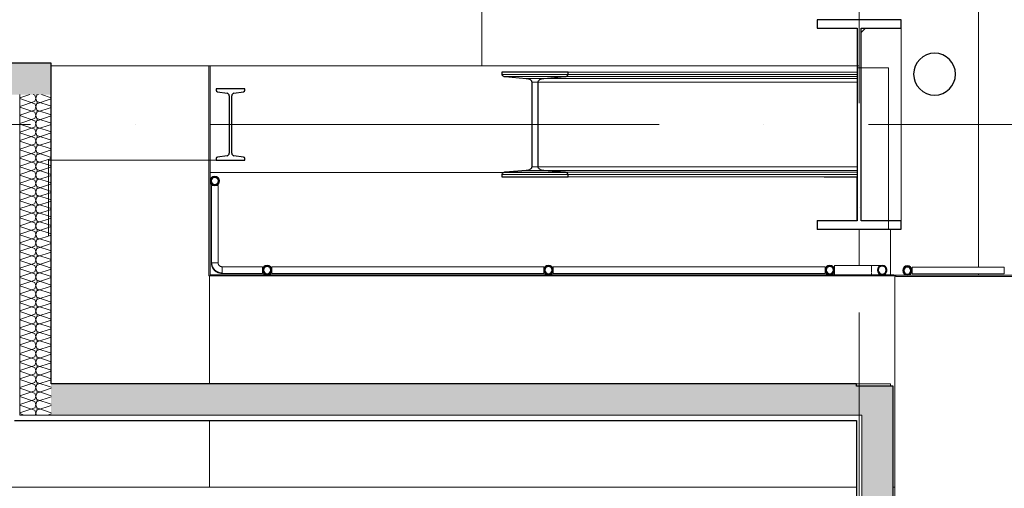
# Model space of a CAD drawing. Header units: millimetres. Extents: x 157133 to 260102, y -21587 to 34582.
# Tile 35 of 65: x 169764 to 174463, y 26753 to 28990. Entities that reach past the tile are written whole.
import ezdxf

# ---------------------------------------------------------------- set-up
doc = ezdxf.new("R2010")
doc.units = ezdxf.units.MM
for name, pattern in [('IMPORT-HP_01_CER_B', [800, 500, -100, 100, -100]), ('Osa', [2000, 1000, -500, 0, -500]), ('Čerchovaná 20mm', [3000, 2000, -500, 0, -500])]:
    doc.linetypes.add(name, pattern=pattern)
for name, color, linetype, lineweight in [('CA_IMPORTY18', 8, 'Continuous', 9), ('CA_OSY', 5, 'Osa', 9), ('CA_PODLAHA25', 7, 'Continuous', 13), ('CA_POHHRA25', 7, 'Continuous', 13), ('CA_REZY', 1, 'Continuous', 25), ('CA_SRAFY', 9, 'Continuous', 25)]:
    doc.layers.add(name, color=color, linetype=linetype, lineweight=lineweight)

# ---------------------------------------------------------------- blocks, each defined once
blk = doc.blocks.new('Kulatý sloup - Průměr 200mm-1736527-PŮDORYS _8_000 _ vestavek V7')
at = {"layer": 'CA_REZY'}
for start, end in [(90, 180), (360, 90), (180, 360)]:
    blk.add_arc((0, 0), 100, start, end, dxfattribs=at)
blk = doc.blocks.new('ocelová kce final - 11542_003_OK-HALA_TaO-2_ET_AciS_2025-05-29_upr_dwg-2597525-PŮDORYS _8_000 _ vestavek V7')
at = {"layer": 'CA_IMPORTY18', "color": 57}
for p, q in [((174340, 31317.6), (174340, 27808.2)), ((174340, 27808.2), (174340, 31317.6)), ((171970, 29764), (171970, 28770)), ((171970, 28770), (171970, 29764)), ((173770, 28995), (173770, 28770)), ((173780, 28929), (173800, 28949)), ((173800, 28949), (173970, 28949)), ((173970, 28949), (173970, 28031)), ((173780, 28760), (173780, 28929)), ((170666.5, 28770), (169914, 28770)), ((169914, 28770), (170666.5, 28770)), ((170672.5, 28770), (170666.5, 28770)), ((170666.5, 28770), (170666.5, 27766.5)), ((171970, 28770), (170672.5, 28770)), ((170672.5, 28770), (170672.5, 27766.5)), ((173770, 28770), (171970, 28770)), ((173760, 28770), (173760, 28740)), ((173760, 28760), (173910, 28760)), ((173910, 28760), (173910, 27990)), ((172380.8, 28728.9), (172065.3, 28728.9)), ((172364.9, 28718.2), (172081.2, 28718.2)), ((172264.8, 28710), (172181.3, 28710)), ((172264.8, 28710), (173760, 28710)), ((173760, 28718.2), (172364.9, 28718.2)), ((172380.8, 28740), (173760, 28740)), ((172380.8, 28728.9), (173760, 28728.9)), ((173760, 28728.9), (173760, 28740)), ((173760, 28710), (173760, 28718.2)), ((172238.4, 28692.1), (172207.7, 28692.1)), ((172238.4, 28692.1), (173760, 28692.1)), ((173760, 28287.9), (173760, 28692.1)), ((172238.4, 28490), (170672.5, 28490)), ((172238.4, 28490), (170672.5, 28490)), ((172238.4, 28287.9), (172207.7, 28287.9)), ((172238.4, 28287.9), (173760, 28287.9)), ((172372.7, 28260), (170672.5, 28260)), ((172380.8, 28251.1), (172065.3, 28251.1)), ((172364.9, 28261.8), (172081.2, 28261.8)), ((172264.8, 28270), (172181.3, 28270)), ((172264.8, 28270), (173760, 28270)), ((172364.9, 28261.8), (173760, 28261.8)), ((172380.8, 28251.1), (173760, 28251.1)), ((172380.8, 28240), (173760, 28240)), ((173760, 28261.8), (173760, 28270)), ((173760, 28240), (173760, 28251.1)), ((173760, 28240), (173760, 28210)), ((170678.8, 28197.7), (170678.8, 27829.7)), ((170710.7, 28197.7), (170678.8, 28197.7)), ((170710.7, 27829.7), (170710.7, 28197.7)), ((173603.7, 28239), (173759, 28239)), ((173759, 28239), (173759, 28031)), ((173569, 27989), (173569, 28031)), ((173569, 28031), (173759, 28031)), ((173970, 28031), (173910, 28031)), ((173770, 27989), (173569, 27989)), ((173620, 27990), (173920, 27990)), ((173770, 27815.9), (173770, 27989)), ((173920, 27772.5), (173920, 27990)), ((170678.8, 27829.7), (170682.5, 27829.7)), ((170683.8, 27829.7), (170694.7, 27829.7)), ((170695.3, 27829.7), (170705.6, 27829.7)), ((170707, 27829.7), (170710.7, 27829.7)), ((173829, 27817), (173652.3, 27817)), ((173652.3, 27794.7), (173652.3, 27817)), ((173829, 27816.7), (173829, 27817)), ((170672.5, 27772.5), (173935, 27772.5)), ((170672.5, 27772.5), (170672.5, 27766.5)), ((170922.5, 27810.7), (170729.8, 27810.7)), ((170729.8, 27810.7), (170729.8, 27807)), ((170729.8, 27805.7), (170729.8, 27794.8)), ((170729.8, 27794.2), (170729.8, 27783.9)), ((170729.8, 27782.5), (170729.8, 27778.7)), ((170729.8, 27778.7), (170922.5, 27778.7)), ((170922.5, 27778.7), (170922.5, 27810.7)), ((172265.1, 27810.7), (170967, 27810.7)), ((170967, 27810.7), (170967, 27778.7)), ((170967, 27778.7), (172265.1, 27778.7)), ((172265.1, 27810.7), (172265.1, 27778.7)), ((173607.7, 27810.7), (172309.6, 27810.7)), ((172309.6, 27810.7), (172309.6, 27778.7)), ((172309.6, 27778.7), (173607.7, 27778.7)), ((173607.7, 27810.7), (173607.7, 27778.7)), ((173652.3, 27772.5), (173652.3, 27794.7)), ((173652.3, 27772.5), (173829, 27772.5)), ((173829, 27807.9), (173829, 27815.5)), ((173829, 27805.9), (173829, 27807.8)), ((173829, 27794.7), (173829, 27807)), ((173829, 27782.5), (173829, 27794.7)), ((173829, 27774), (173829, 27780.4)), ((173829, 27772.5), (173829, 27772.8)), ((173935, 27766.5), (173935, 27772.5)), ((173935, 27770), (173940, 27770)), ((173940, 26390), (173940, 27770)), ((173940, 27770), (173945, 27770)), ((173940, 27770), (173940, 26758)), ((173945, 27770), (174940, 27770)), ((173945, 27770), (173945, 27764)), ((174462.7, 27808.2), (174022.3, 27808.2)), ((174022.3, 27808.2), (174022.3, 27776.2)), ((174022.3, 27776.2), (174462.7, 27776.2)), ((174340, 27776.2), (174340, 27770)), ((174340, 27770), (174340, 27776.2)), ((174462.7, 27808.2), (174462.7, 27776.2)), ((170666.5, 27766.5), (170672.5, 27766.5)), ((170670, 27252.5), (170670, 27766.5)), ((170670, 27766.5), (170670, 27252.5)), ((170672.5, 27766.5), (173935, 27766.5)), ((173945, 27764), (174940, 27764)), ((170670, 26758), (170670, 27077.5)), ((170670, 27077.5), (170670, 26758)), ((170670, 26758), (169660, 26758)), ((173757.5, 26758), (170670, 26758)), ((173940, 26758), (173932.5, 26758))]:
    blk.add_line(p, q, dxfattribs=at)
at = {"layer": 'CA_IMPORTY18', "color": 57, "linetype": 'IMPORT-HP_01_CER_B'}
for p, q in [((173770, 28760), (173770, 28770)), ((173970, 28490), (174635, 28490))]:
    blk.add_line(p, q, dxfattribs=at)
at = {"layer": 'CA_IMPORTY18', "color": 57, "flags": 128}
for points in [[(173760, 28718.2), (173760, 28721.8), (173760, 28728.9)], [(173760, 28692.1), (173760, 28703.9), (173760, 28710)], [(173760, 28270), (173760, 28276.1), (173760, 28287.9)], [(173760, 28251.1), (173760, 28258.2), (173760, 28261.8)], [(170678.8, 27829.7), (170678.8, 27827.7), (170678.9, 27825.7), (170679.1, 27823.6), (170679.4, 27821.6), (170679.8, 27819.6), (170680.2, 27817.6), (170680.7, 27815.7), (170681.3, 27813.7), (170682, 27811.8), (170682.8, 27809.9), (170683.6, 27808), (170684.5, 27806.2), (170685.5, 27804.4), (170686.5, 27802.7), (170687.7, 27801), (170688.8, 27799.3), (170690.1, 27797.7), (170691.4, 27796.1), (170692.8, 27794.6), (170694.2, 27793.2), (170695.7, 27791.8), (170697.3, 27790.4), (170698.9, 27789.2), (170700.5, 27788), (170702.2, 27786.8), (170703.9, 27785.8), (170705.7, 27784.8), (170707.5, 27783.8), (170709.4, 27783), (170711.3, 27782.2), (170713.2, 27781.5), (170715.1, 27780.9), (170717.1, 27780.3), (170719.1, 27779.9), (170721.1, 27779.5), (170723.1, 27779.2), (170725.1, 27779), (170727.2, 27778.8), (170729.2, 27778.8), (170729.8, 27778.7)], [(170680.8, 27829.7), (170680.8, 27827.8), (170680.9, 27825.8), (170681.1, 27823.9), (170681.4, 27821.9), (170681.7, 27820), (170682.2, 27818.1), (170682.7, 27816.2), (170683.2, 27814.3), (170683.9, 27812.5), (170684.6, 27810.7), (170685.4, 27808.9), (170686.3, 27807.1), (170687.2, 27805.4), (170688.2, 27803.7), (170689.3, 27802.1), (170690.4, 27800.5), (170691.6, 27798.9), (170692.9, 27797.4), (170694.2, 27796), (170695.6, 27794.6), (170697, 27793.3), (170698.5, 27792), (170700.1, 27790.8), (170701.6, 27789.6), (170703.3, 27788.5), (170704.9, 27787.5), (170706.7, 27786.5), (170708.4, 27785.6), (170710.2, 27784.8), (170712, 27784.1), (170713.8, 27783.4), (170715.7, 27782.8), (170717.6, 27782.3), (170719.5, 27781.8), (170721.4, 27781.5), (170723.4, 27781.2), (170725.3, 27781), (170727.3, 27780.8), (170729.2, 27780.8), (170729.8, 27780.7)], [(170729.8, 27810.7), (170729, 27810.8), (170728.2, 27810.8), (170727.5, 27810.9), (170726.7, 27811), (170726, 27811.1), (170725.2, 27811.3), (170724.5, 27811.5), (170723.8, 27811.7), (170723.1, 27812), (170722.4, 27812.2), (170721.7, 27812.6), (170721, 27812.9), (170720.3, 27813.3), (170719.7, 27813.7), (170719, 27814.1), (170718.4, 27814.5), (170717.8, 27815), (170717.2, 27815.5), (170716.7, 27816), (170716.1, 27816.5), (170715.6, 27817.1), (170715.1, 27817.6), (170714.6, 27818.2), (170714.2, 27818.9), (170713.8, 27819.5), (170713.4, 27820.1), (170713, 27820.8), (170712.6, 27821.5), (170712.3, 27822.2), (170712, 27822.9), (170711.8, 27823.6), (170711.5, 27824.3), (170711.3, 27825), (170711.2, 27825.8), (170711, 27826.5), (170710.9, 27827.3), (170710.8, 27828), (170710.8, 27828.8), (170710.8, 27829.5), (170710.7, 27829.7)], [(173829, 27817), (173831, 27817), (173833.1, 27817), (173835.1, 27817), (173837.1, 27817), (173839.1, 27817), (173841.1, 27817), (173843.1, 27817), (173845, 27817), (173847, 27817), (173848.9, 27817), (173850.7, 27817), (173852.6, 27817), (173854.3, 27817), (173856.1, 27817), (173857.8, 27817), (173859.5, 27817), (173861.1, 27817), (173862.6, 27817), (173864.1, 27817), (173865.6, 27817), (173867, 27817), (173868.3, 27817), (173869.6, 27817), (173870.8, 27817), (173871.9, 27817), (173873, 27817), (173874, 27817), (173874.9, 27817), (173875.8, 27817), (173876.5, 27817), (173877.2, 27817), (173877.9, 27817), (173878.4, 27817), (173878.9, 27817), (173879.3, 27817), (173879.6, 27817), (173879.8, 27817), (173879.9, 27817), (173880, 27817), (173880, 27817)], [(173880, 27817), (173880.9, 27817), (173881.8, 27816.9), (173882.7, 27816.8), (173883.5, 27816.7), (173884.4, 27816.6), (173885.3, 27816.4), (173886.1, 27816.1), (173887, 27815.9), (173887.8, 27815.6), (173888.7, 27815.2), (173889.5, 27814.9), (173890.3, 27814.5), (173891.1, 27814.1), (173891.8, 27813.6), (173892.6, 27813.1), (173893.3, 27812.6), (173894, 27812.1), (173894.7, 27811.5), (173895.3, 27810.9), (173896, 27810.3), (173896.6, 27809.6), (173897.1, 27808.9), (173897.7, 27808.2), (173898.2, 27807.5), (173898.7, 27806.8), (173899.2, 27806), (173899.6, 27805.2), (173900, 27804.4), (173900.4, 27803.6), (173900.7, 27802.8), (173901, 27802), (173901.3, 27801.1), (173901.6, 27800.3), (173901.8, 27799.4), (173901.9, 27798.5), (173902.1, 27797.7), (173902.2, 27796.8), (173902.2, 27795.9), (173902.2, 27795), (173902.3, 27794.7)], [(173880, 27772.5), (173880, 27772.5), (173879.8, 27772.5), (173879.6, 27772.5), (173879.3, 27772.5), (173879, 27772.5), (173878.5, 27772.5), (173878, 27772.5), (173877.4, 27772.5), (173876.7, 27772.5), (173876, 27772.5), (173875.1, 27772.5), (173874.2, 27772.5), (173873.3, 27772.5), (173872.2, 27772.5), (173871.1, 27772.5), (173869.9, 27772.5), (173868.7, 27772.5), (173867.3, 27772.5), (173866, 27772.5), (173864.5, 27772.5), (173863, 27772.5), (173861.5, 27772.5), (173859.9, 27772.5), (173858.2, 27772.5), (173856.6, 27772.5), (173854.8, 27772.5), (173853, 27772.5), (173851.2, 27772.5), (173849.4, 27772.5), (173847.5, 27772.5), (173845.6, 27772.5), (173843.6, 27772.5), (173841.7, 27772.5), (173839.7, 27772.5), (173837.7, 27772.5), (173835.7, 27772.5), (173833.6, 27772.5), (173831.6, 27772.5), (173829.6, 27772.5), (173829, 27772.5)], [(173880, 27814.1), (173879.2, 27814.1), (173878.5, 27814), (173877.7, 27814), (173876.9, 27813.9), (173876.2, 27813.7), (173875.4, 27813.5), (173874.7, 27813.3), (173873.9, 27813.1), (173873.2, 27812.9), (173872.5, 27812.6), (173871.8, 27812.3), (173871.1, 27811.9), (173870.4, 27811.5), (173869.7, 27811.1), (173869.1, 27810.7), (173868.4, 27810.3), (173867.8, 27809.8), (173867.2, 27809.3), (173866.7, 27808.8), (173866.1, 27808.2), (173865.6, 27807.7), (173865.1, 27807.1), (173864.6, 27806.5), (173864.1, 27805.8), (173863.7, 27805.2), (173863.3, 27804.5), (173862.9, 27803.9), (173862.6, 27803.2), (173862.3, 27802.5), (173862, 27801.8), (173861.7, 27801), (173861.5, 27800.3), (173861.3, 27799.6), (173861.1, 27798.8), (173860.9, 27798), (173860.8, 27797.3), (173860.7, 27796.5), (173860.7, 27795.7), (173860.7, 27795), (173860.7, 27794.7)], [(173860.7, 27794.7), (173860.7, 27794), (173860.7, 27793.2), (173860.8, 27792.4), (173860.9, 27791.7), (173861, 27790.9), (173861.2, 27790.2), (173861.4, 27789.4), (173861.6, 27788.7), (173861.9, 27787.9), (173862.2, 27787.2), (173862.5, 27786.5), (173862.8, 27785.8), (173863.2, 27785.1), (173863.6, 27784.5), (173864, 27783.8), (173864.5, 27783.2), (173865, 27782.6), (173865.5, 27782), (173866, 27781.4), (173866.5, 27780.9), (173867.1, 27780.3), (173867.7, 27779.8), (173868.3, 27779.4), (173868.9, 27778.9), (173869.5, 27778.5), (173870.2, 27778.1), (173870.9, 27777.7), (173871.6, 27777.3), (173872.3, 27777), (173873, 27776.7), (173873.7, 27776.4), (173874.5, 27776.2), (173875.2, 27776), (173876, 27775.8), (173876.7, 27775.7), (173877.5, 27775.6), (173878.2, 27775.5), (173879, 27775.4), (173879.8, 27775.4), (173880, 27775.4)], [(173902.3, 27794.7), (173902.2, 27793.9), (173902.2, 27793), (173902.1, 27792.1), (173902, 27791.2), (173901.8, 27790.3), (173901.6, 27789.5), (173901.4, 27788.6), (173901.1, 27787.8), (173900.8, 27786.9), (173900.5, 27786.1), (173900.1, 27785.3), (173899.7, 27784.5), (173899.3, 27783.7), (173898.9, 27782.9), (173898.4, 27782.2), (173897.8, 27781.5), (173897.3, 27780.8), (173896.7, 27780.1), (173896.1, 27779.4), (173895.5, 27778.8), (173894.9, 27778.2), (173894.2, 27777.6), (173893.5, 27777), (173892.8, 27776.5), (173892, 27776), (173891.3, 27775.6), (173890.5, 27775.1), (173889.7, 27774.7), (173888.9, 27774.4), (173888.1, 27774), (173887.2, 27773.7), (173886.4, 27773.4), (173885.5, 27773.2), (173884.7, 27773), (173883.8, 27772.8), (173882.9, 27772.7), (173882, 27772.6), (173881.1, 27772.5), (173880.2, 27772.5), (173880, 27772.5)]]:
    blk.add_lwpolyline(points, dxfattribs=at)
at = {"layer": 'CA_IMPORTY18', "color": 57}
for radius, start, end in [(22.3, 360, 180), (22.2, 180, 360), (19.4, 0, 180), (19.3, 180, 0)]:
    blk.add_arc((173880, 27794.7), radius, start, end, dxfattribs=at)
at = {"layer": 'CA_REZY'}
for p, q in [((173970, 28990), (173570, 28990)), ((173570, 28990), (173570, 28950)), ((173570, 28950), (173760, 28950)), ((173760, 28950), (173760, 28030)), ((173780, 28030), (173780, 28950)), ((173780, 28950), (173970, 28950)), ((173970, 28950), (173970, 28990)), ((172065.3, 28740), (172065.3, 28728.9)), ((172380.8, 28740), (172065.3, 28740)), ((172081.2, 28718.2), (172181.3, 28710)), ((172264.8, 28710), (172364.9, 28718.2)), ((172380.8, 28728.9), (172380.8, 28740)), ((172207.7, 28692.1), (172207.7, 28287.9)), ((172238.4, 28287.9), (172238.4, 28692.1)), ((170838.5, 28660), (170701.5, 28660)), ((170701.5, 28660), (170701.5, 28652.8)), ((170707.8, 28645.6), (170753.4, 28639.2)), ((170763.9, 28627.1), (170763.9, 28352.9)), ((170776.1, 28352.9), (170776.1, 28627.1)), ((170786.6, 28639.2), (170832.2, 28645.6)), ((170838.5, 28652.8), (170838.5, 28660)), ((170753.4, 28340.8), (170707.8, 28334.4)), ((170832.2, 28334.4), (170786.6, 28340.8)), ((170701.5, 28327.2), (170701.5, 28320)), ((170701.5, 28320), (170838.5, 28320)), ((170838.5, 28320), (170838.5, 28327.2)), ((172065.3, 28251.1), (172065.3, 28240)), ((172065.3, 28240), (172380.8, 28240)), ((172181.3, 28270), (172081.2, 28261.8)), ((172364.9, 28261.8), (172264.8, 28270)), ((172380.8, 28240), (172380.8, 28251.1)), ((173760, 28030), (173570, 28030)), ((173570, 28030), (173570, 27990)), ((173970, 28030), (173780, 28030)), ((173970, 27990), (173970, 28030)), ((173570, 27990), (173970, 27990))]:
    blk.add_line(p, q, dxfattribs=at)
at = {"layer": 'CA_REZY', "flags": 128}
for points in [[(172065.3, 28728.9), (172065.6, 28726.9), (172066.5, 28725.1), (172067.9, 28723.3), (172069.8, 28721.8), (172072.2, 28720.4), (172074.9, 28719.4), (172078, 28718.6), (172081.2, 28718.2)], [(172181.3, 28710), (172186.6, 28709.2), (172191.6, 28708), (172196.2, 28706.2), (172200.2, 28703.9), (172203.4, 28701.3), (172205.7, 28698.4), (172207.2, 28695.3), (172207.7, 28692.1)], [(172238.4, 28692.1), (172238.9, 28695.3), (172240.3, 28698.4), (172242.7, 28701.3), (172245.9, 28703.9), (172249.9, 28706.2), (172254.4, 28708), (172259.5, 28709.2), (172264.8, 28710)], [(172364.9, 28718.2), (172368.1, 28718.6), (172371.1, 28719.4), (172373.9, 28720.4), (172376.3, 28721.8), (172378.2, 28723.3), (172379.6, 28725.1), (172380.5, 28726.9), (172380.8, 28728.9)], [(172207.7, 28287.9), (172207.2, 28284.7), (172205.7, 28281.6), (172203.4, 28278.7), (172200.2, 28276.1), (172196.2, 28273.8), (172191.6, 28272), (172186.6, 28270.8), (172181.3, 28270)], [(172264.8, 28270), (172259.5, 28270.8), (172254.4, 28272), (172249.9, 28273.8), (172245.9, 28276.1), (172242.7, 28278.7), (172240.3, 28281.6), (172238.9, 28284.7), (172238.4, 28287.9)], [(172081.2, 28261.8), (172078, 28261.4), (172074.9, 28260.6), (172072.2, 28259.6), (172069.8, 28258.2), (172067.9, 28256.7), (172066.5, 28254.9), (172065.6, 28253.1), (172065.3, 28251.1)], [(172380.8, 28251.1), (172380.5, 28253.1), (172379.6, 28254.9), (172378.2, 28256.7), (172376.3, 28258.2), (172373.9, 28259.6), (172371.1, 28260.6), (172368.1, 28261.4), (172364.9, 28261.8)]]:
    blk.add_lwpolyline(points, dxfattribs=at)
at = {"layer": 'CA_REZY'}
for centre, radius, start, end in [((170708.8, 28652.8), 7.3, 180, 262.03), ((170751.7, 28627.1), 12.2, 0, 82.03), ((170788.3, 28627.1), 12.2, 97.97, 180), ((170831.2, 28652.8), 7.3, 277.97, 0), ((170708.8, 28327.2), 7.3, 97.97, 180), ((170751.7, 28352.9), 12.2, 277.97, 0), ((170788.3, 28352.9), 12.2, 180, 262.03), ((170831.2, 28327.2), 7.3, 0, 82.03), ((170694.8, 28220), 22.2, 90, 270), ((170694.8, 28220), 22.2, 270, 90), ((170694.8, 28220), 17.3, 135, 225), ((170694.8, 28220), 17.2, 90, 134.9951), ((170694.8, 28220), 17.2, 225.0049, 270), ((170694.8, 28220), 17.2, 270, 90), ((170944.8, 27794.7), 22.2, 0, 180), ((172287.4, 27794.7), 22.2, 0, 180), ((173630, 27794.7), 22.2, 0, 180), ((173880, 27794.7), 22.2, 0, 180), ((170944.8, 27794.7), 22.2, 180, 0), ((170944.8, 27794.7), 17.2, 0, 180), ((170944.8, 27794.7), 17.2, 180, 0), ((172287.4, 27794.7), 22.2, 180, 0), ((172287.4, 27794.7), 17.2, 0, 180), ((172287.4, 27794.7), 17.2, 180, 0), ((173630, 27794.7), 22.2, 180, 0), ((173630, 27794.7), 17.2, 0, 180), ((173630, 27794.7), 17.2, 180, 0), ((173880, 27794.7), 22.2, 180, 0), ((173880, 27794.7), 19.4, 0, 180), ((173880, 27794.7), 19.3, 180, 0), ((174000, 27792.2), 22.2, 0, 180), ((174000, 27792.2), 22.2, 180, 0), ((174000, 27792.2), 17.2, 0, 180), ((174000, 27792.2), 17.2, 180, 0)]:
    blk.add_arc(centre, radius, start, end, dxfattribs=at)
blk = doc.blocks.new('ocelová kce final - ocelová kce final-2597615-PŮDORYS _8_000 _ vestavek V7')
blk.add_blockref('ocelová kce final - 11542_003_OK-HALA_TaO-2_ET_AciS_2025-05-29_upr_dwg-2597525-PŮDORYS _8_000 _ vestavek V7', (0, 0))

msp = doc.modelspace()

# ---------------------------------------------------------------- hatches: boundary and pattern name
at = {"layer": 'CA_SRAFY', "lineweight": 9}
h = msp.add_hatch(dxfattribs=at)
h.set_pattern_fill('FP_8', color=256, angle=161.57, style=0, pattern_type=2)
h.set_pattern_definition([(161.57, (165853.33, 28612.58), (-40.64254, -0.003194), [6.096, -283.058, 32.106, 0]), (18.43, (165843.17, 28612.58), (-40.64254, 0.003194), [6.096, -283.058, 31.648, 0]), (108.43, (165853.33, 28612.58), (20.31297, -101.608582), [96.368, -224.892]), (71.57, (165843.17, 28612.58), (20.31297, 101.608582), [96.368, -224.892])])
h.paths.add_polyline_path([(169450.5, 28632.5), (169914, 28632.5), (169914, 28782.5), (161757.5, 28782.5), (161757.5, 28632.5), (169388.9, 28632.5)])
h = msp.add_hatch(dxfattribs=at)
h.set_pattern_fill('FP_10', color=256, angle=161.57, style=0, pattern_type=2)
h.set_pattern_definition([(71.57, (169744.08, 27837.42), (-0.0032, 40.64254), [6.096, -283.058, 32.106, 0]), (288.43, (169744.08, 27847.58), (0.0032, 40.64254), [6.096, -283.058, 31.648, 0]), (18.43, (169744.08, 27837.42), (-101.60858, -20.31297), [96.368, -224.892]), (341.57, (169744.08, 27847.58), (101.60858, -20.31297), [96.368, -224.892])])
h.paths.add_polyline_path([(169914, 27102.5), (169914, 28632.5), (169764, 28632.5), (169764, 27102.5), (169881.7, 27102.5)])
h = msp.add_hatch(dxfattribs=at)
h.set_pattern_fill('FP_11', color=256, angle=161.57, style=0, pattern_type=2)
h.set_pattern_definition([(161.57, (171840.81, 27082.58), (-40.64254, -0.00319), [6.096, -283.058, 32.106, 0]), (18.43, (171830.65, 27082.58), (-40.64254, 0.00319), [6.096, -283.058, 31.648, 0]), (108.43, (171840.81, 27082.58), (20.31297, -101.60858), [96.368, -224.892]), (71.57, (171830.65, 27082.58), (20.31297, 101.60858), [96.368, -224.892])])
h.paths.add_polyline_path([(173782.5, 27102.5), (173782.5, 27240), (173757.5, 27240), (173757.5, 27252.5), (169914, 27252.5), (169914, 27102.5), (173762.6, 27102.5)])
h = msp.add_hatch(dxfattribs=at)
h.set_pattern_fill('FP_6', color=256, angle=161.57, style=0, pattern_type=2)
h.set_pattern_definition([(71.57, (173762.54, 21972.356), (-0.003194, 40.64254), [6.096, -283.058, 32.106, 0]), (288.43, (173762.54, 21982.516), (0.003194, 40.64254), [6.096, -283.058, 31.648, 0]), (18.43, (173762.54, 21972.356), (-101.608582, -20.31297), [96.368, -224.892]), (341.57, (173762.54, 21982.516), (101.608582, -20.31297), [96.368, -224.892])])
h.paths.add_polyline_path([(173824.2, 17648), (173932.5, 17648), (173932.5, 18607.6), (173782.5, 18607.6), (173782.5, 17648)])
h.paths.add_polyline_path([(173782.5, 21107.6), (173932.5, 21107.6), (173932.5, 24357.4), (173812.5, 24357.4), (173812.5, 24327.4), (173782.5, 24327.4), (173782.5, 21146.4)])
h.paths.add_polyline_path([(173824.2, 26257.4), (173932.5, 26257.4), (173932.5, 27240), (173782.5, 27240), (173782.5, 26287.4), (173812.5, 26287.4), (173812.5, 26257.4)])

# ---------------------------------------------------------------- linework, layer by layer
at = {"layer": 'CA_OSY', "linetype": 'Čerchovaná 20mm'}
for p, q in [((173770, 4591.5), (173770, 33382.5)), ((158814.6, 28489.9), (178168.3, 28489.9))]:
    msp.add_line(p, q, dxfattribs=at)
at = {"layer": 'CA_PODLAHA25'}
for p, q in [((173920, 27252.5), (173757.5, 27252.5)), ((173920, 27240), (173920, 27252.5))]:
    msp.add_line(p, q, dxfattribs=at)
at = {"layer": 'CA_POHHRA25'}
for p, q in [((169764, 27102.5), (169764, 28632.5)), ((170701.5, 28320), (169901.5, 28320)), ((169901.5, 28320), (169901.5, 27960)), ((173782.5, 27102.5), (169764, 27102.5)), ((173782.5, 27102.5), (173782.5, 26287.4))]:
    msp.add_line(p, q, dxfattribs=at)
at = {"layer": 'CA_REZY'}
for p, q in [((169914, 28782.5), (161607.5, 28782.5)), ((169914, 27252.5), (169914, 28782.5)), ((173757.5, 27252.5), (169914, 27252.5)), ((173757.5, 27240), (173757.5, 27252.5)), ((173932.5, 27240), (173757.5, 27240)), ((173932.5, 26257.4), (173932.5, 27240)), ((169739, 27077.5), (173757.5, 27077.5)), ((173757.5, 27077.5), (173757.5, 26287.4))]:
    msp.add_line(p, q, dxfattribs=at)

# ---------------------------------------------------------------- block references
at = {"layer": 'CA_IMPORTY18', "color": 57}
msp.add_blockref('ocelová kce final - ocelová kce final-2597615-PŮDORYS _8_000 _ vestavek V7', (0, 0), dxfattribs=at)
at = {"layer": 'CA_REZY'}
msp.add_blockref('Kulatý sloup - Průměr 200mm-1736527-PŮDORYS _8_000 _ vestavek V7', (174130, 28729.9), dxfattribs=at)

doc.saveas('drawing.dxf')
